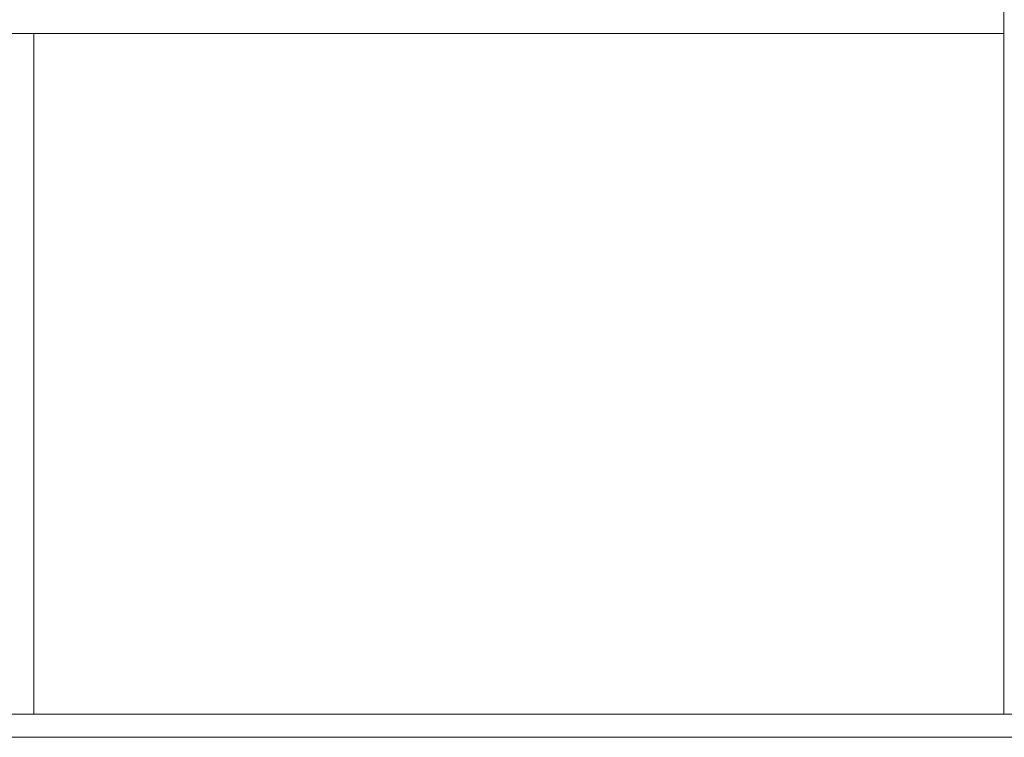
# Model space of a CAD drawing. Header units: centimetres. Extents: x -11084 to 18320, y 2736 to 15778.
# Tile 6 of 28: x 2801 to 5365, y 11642 to 13510. Entities that reach past the tile are written whole.
import ezdxf

# ---------------------------------------------------------------- set-up
doc = ezdxf.new("R2010")
doc.units = ezdxf.units.CM
doc.layers.add('---Stal+wym', color=9, linetype='Continuous', lineweight=15)
doc.layers.add('_cienkie', color=9, linetype='Continuous', lineweight=9)
doc.layers.add('zzz---Unplot', color=6, linetype='Continuous', lineweight=13, plot=False)

msp = doc.modelspace()

# ---------------------------------------------------------------- linework, layer by layer
at = {"layer": '---Stal+wym', "color": 2, "linetype": 'ByBlock'}
msp.add_lwpolyline([(6587.525019, 11701.882042), (-392.474981, 11701.882042), (-392.474981, 14551.882042), (6587.525019, 14551.882042)], close=True, dxfattribs=at)
at = {"layer": '_cienkie', "linetype": 'ByBlock'}
msp.add_lwpolyline([(6647.525019, 11641.882042), (-652.474981, 11641.882042), (-652.474981, 14611.882042), (6647.525019, 14611.882042)], close=True, dxfattribs=at)
at = {"layer": 'zzz---Unplot'}
for points in [[(1623.081363, 14551.882042), (5363.557134, 14551.882042), (5363.557134, 13474.130671), (1623.081363, 13474.130671)], [(2838.162609, 11701.882042), (5363.557134, 11701.882042), (5363.557134, 13474.130671), (2838.162609, 13474.130671)], [(2838.162609, 11701.882042), (5363.557134, 11701.882042), (5363.557134, 13474.130671), (2838.162609, 13474.130671)]]:
    msp.add_lwpolyline(points, close=True, dxfattribs=at)

doc.saveas('drawing.dxf')
